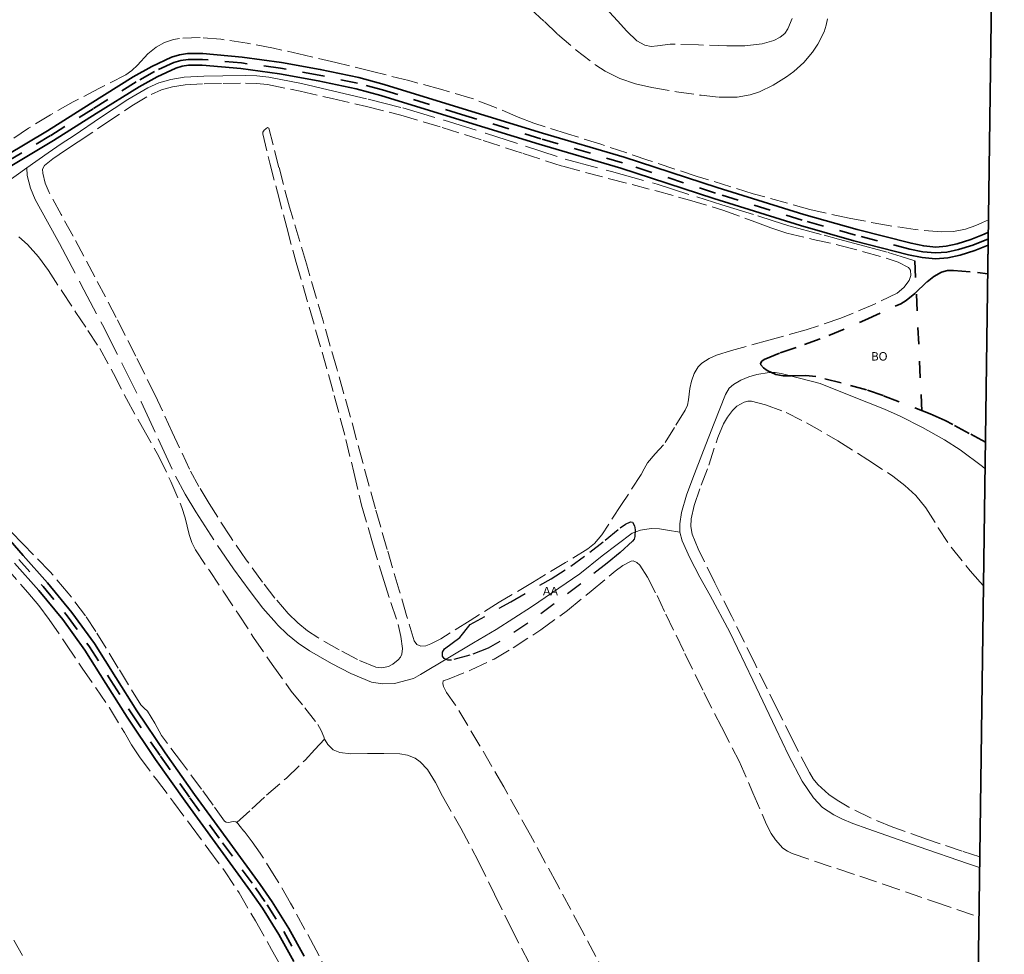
# Model space of a CAD drawing. Header units: metres. Extents: x 397317 to 400830, y 4588008 to 4590370.
# Tile 86 of 88: x 400536 to 400830, y 4589758 to 4590037. Entities that reach past the tile are written whole.
import ezdxf
from ezdxf.enums import TextEntityAlignment as Align

# ---------------------------------------------------------------- set-up
doc = ezdxf.new("R2010")
doc.units = ezdxf.units.M
doc.header["$MEASUREMENT"] = 0
for name, pattern in [('bt5mv20_canale', [17.375, 10, -2.75, 1.875, -2.75]), ('bt5mv20_nopinta', [10, 5, -5]), ('bt5mv20_tlin1', [7, 5.25, -1.75])]:
    doc.linetypes.add(name, pattern=pattern)
for name, color, linetype, lineweight in [('ARB01_CN', 7, 'Continuous', 15), ('ARB01_LN', 7, 'Continuous', 15), ('CAN01_LN', 7, 'Continuous', 15), ('CAN02_LN', 7, 'Continuous', 15), ('COB01_CN', 7, 'Continuous', 15), ('COB01_LN', 7, 'Continuous', 15), ('FLU01_LN', 7, 'Continuous', 15), ('PAR01_LN', 7, 'Continuous', 15), ('VIA01_LN', 7, 'Continuous', 15), ('VIA04_LN', 7, 'Continuous', 15), ('VIR01_LN', 7, 'Continuous', 15)]:
    doc.layers.add(name, color=color, linetype=linetype, lineweight=lineweight)
doc.styles.add('034', font='txt')

msp = doc.modelspace()

# ---------------------------------------------------------------- linework, layer by layer
at = {"layer": 'ARB01_LN', "color": 3, "linetype": 'bt5mv20_nopinta', "lineweight": 25}
msp.add_polyline3d([(400670.71, 4589856.09, 198.21), (400682.82, 4589862.92, 197.39), (400694.93, 4589869.75, 196.57), (400700.84, 4589873.58, 195.93), (400706.51, 4589877.75, 195.21), (400711.08, 4589881.33, 194.93), (400715.59, 4589885.01, 194.73), (400717.12, 4589886.15, 194.43), (400718.66, 4589886.83, 194.22), (400719.19, 4589886.7, 194.28), (400719.84, 4589885.64, 194.46), (400720.07, 4589884.43, 194.64), (400719.96, 4589882.46, 194.91), (400719.68, 4589881.62, 195.02), (400719.24, 4589881, 195.11), (400715.54, 4589877.65, 195.6), (400711.65, 4589874.42, 196.05), (400703.78, 4589868.32, 196.84), (400695.86, 4589862.27, 197.53), (400687.92, 4589856.53, 198.05), (400679.62, 4589851.01, 198.55), (400676.13, 4589849.08, 198.79), (400670.64, 4589846.95, 199.2), (400665.11, 4589845.42, 199.48), (400664.04, 4589845.44, 199.47), (400662.97, 4589845.96, 199.44), (400662.49, 4589846.62, 199.46), (400662.43, 4589847.88, 199.5), (400663.02, 4589848.88, 199.42), (400665.33, 4589850.58, 198.89), (400667.63, 4589852.27, 198.35), (400670.71, 4589856.09, 198.21)], dxfattribs=at)
at = {"layer": 'CAN01_LN', "color": 202, "linetype": 'bt5mv20_canale', "lineweight": 15}
for points in [[(400538.25, 4589992.61, 206.75), (400544.61, 4589997.13, 206.69), (400548.5, 4589999.79, 206.24), (400552.34, 4590002.27, 205.8), (400560.29, 4590007.66, 205.13), (400568.37, 4590013.05, 204.45), (400574.36, 4590016.58, 203.84), (400577.7, 4590018.04, 203.51), (400581.24, 4590019.06, 203.22), (400585.28, 4590019.69, 202.96), (400591.12, 4590020.04, 202.64), (400596.85, 4590020.09, 202.28), (400603.53, 4590020.23, 201.68), (400607.01, 4590020.14, 201.37), (400610.53, 4590019.75, 201.1), (400620.36, 4590017.79, 200.43), (400629.98, 4590015.55, 199.8), (400640.28, 4590013.16, 199.16), (400650.56, 4590010.55, 198.53), (400662.99, 4590006.85, 197.78), (400675.32, 4590002.97, 197.06), (400687.22, 4589999.06, 196.39), (400699.09, 4589995.26, 195.73), (400712.92, 4589991.53, 194.98), (400726.56, 4589987.78, 194.24), (400738.41, 4589983.93, 193.91), (400745.88, 4589981.6, 193.58), (400756.66, 4589978.26, 193.02), (400761.28, 4589976.8, 192.73), (400765.94, 4589975.27, 192.46), (400776.47, 4589972.52, 192.04), (400780.76, 4589971.31, 191.64), (400785.68, 4589970.03, 191.34), (400795.68, 4589967.32, 191.05), (400799.51, 4589966.14, 190.82), (400803.62, 4589964.85, 190.62)], [(400531.88, 4589988.08, 206.82), (400538.25, 4589992.61, 206.75)], [(400538.25, 4589992.61, 206.75), (400538.34, 4589990.31, 206.82), (400539.3, 4589986.58, 206.83), (400540.69, 4589983.19, 206.83), (400544.41, 4589976.45, 206.7), (400547.96, 4589970.01, 206.54), (400554.41, 4589957.88, 206.45), (400560.81, 4589945.71, 206.37), (400566.65, 4589934.21, 206.32), (400572.35, 4589922.68, 206.25), (400577.45, 4589911.65, 206.15), (400582.67, 4589900.48, 206.04), (400585.58, 4589895.06, 205.99), (400588.7, 4589889.81, 205.93), (400595.22, 4589879.73, 205.82), (400599.99, 4589872.79, 205.6), (400604.96, 4589866, 205.14), (400608.77, 4589861.04, 204.7), (400612.83, 4589856.38, 204.19), (400612.91, 4589856.29, 204.18), (400613.08, 4589856.12, 204.19), (400616.13, 4589853.11, 203.82), (400619.36, 4589850.5, 203.45), (400622.7, 4589848.3, 203.06), (400629.32, 4589844.48, 202.3), (400635.02, 4589841.45, 201.77), (400641.27, 4589838.87, 201.35), (400644.55, 4589838.41, 201.24), (400648.14, 4589838.47, 201.12), (400653.76, 4589840.01, 201.03), (400655.91, 4589841.14, 198.9)]]:
    msp.add_polyline3d(points, dxfattribs=at)
at = {"layer": 'CAN02_LN', "color": 202, "linetype": 'bt5mv20_nopinta', "lineweight": 35}
msp.add_polyline3d([(400803.62, 4589964.85, 190.62), (400805.91, 4589915.03, 180.58)], dxfattribs=at)
at = {"layer": 'COB01_LN', "color": 92, "linetype": 'bt5mv20_nopinta', "lineweight": 35}
msp.add_polyline3d([(400824.71, 4589910.6, 177.92), (400819.85, 4589913.24, 180.14), (400814.99, 4589915.88, 182.35), (400812.62, 4589917.1, 183.23), (400808.23, 4589919.11, 184.07), (400794.18, 4589924.54, 184.81), (400789.17, 4589926.26, 185.42), (400781.6, 4589928.38, 186.35), (400773.98, 4589930.22, 187.22), (400771.05, 4589930.56, 187.53), (400766.55, 4589930.43, 187.98), (400764.3, 4589930.49, 188.21), (400762.06, 4589930.86, 188.44), (400759.45, 4589932.03, 188.71), (400758.35, 4589932.86, 188.85), (400757.56, 4589933.77, 188.99), (400757.52, 4589934.15, 189.06), (400757.91, 4589934.81, 189.22), (400758.55, 4589935.3, 189.36), (400763.38, 4589937.29, 190.13), (400770.66, 4589939.81, 191.02), (400777.87, 4589942.47, 191.39), (400788.67, 4589947.11, 190.94), (400799.38, 4589951.99, 190.49), (400801.03, 4589952.94, 190.5), (400803.61, 4589955.06, 190.53), (400807.28, 4589958.59, 190.58), (400809.29, 4589960.16, 190.61), (400811.58, 4589961.4, 190.63), (400813.39, 4589961.91, 190.72), (400815.2, 4589961.97, 190.63), (400822.3, 4589961.35, 189.28), (400825.4, 4589960.94, 188.15)], dxfattribs=at)
at = {"layer": 'FLU01_LN', "color": 150, "linetype": 'Continuous', "lineweight": 15}
for points in [[(400822.96, 4589783.52, 189.01), (400819.64, 4589784.63, 189.01), (400804.58, 4589789.8, 189.01), (400789.55, 4589795.08, 189.01), (400785.07, 4589796.66, 189.01), (400781.74, 4589798, 189.01), (400779.35, 4589799.19, 189.01), (400776.05, 4589801.39, 189.01), (400773.27, 4589804.27, 189.01), (400769.92, 4589809.29, 189.01), (400765.8, 4589817.1, 189), (400762.04, 4589825.08, 188.99), (400755.2, 4589839.49, 188.88), (400748.33, 4589853.86, 188.67), (400742.4, 4589864.77, 188.49), (400739.31, 4589870.26, 188.39), (400736.32, 4589876.05, 188.27), (400734.07, 4589881.14, 188.16), (400733.41, 4589883.69, 188.1), (400733.33, 4589886.24, 188.04), (400733.91, 4589889.65, 187.96), (400735.38, 4589894.79, 187.83), (400737.24, 4589899.83, 187.71), (400740.46, 4589908.09, 187.61), (400743.67, 4589916.33, 187.52), (400745.34, 4589920.62, 187.4), (400747.01, 4589924.91, 187.25), (400748.15, 4589926.72, 187.17), (400749.37, 4589927.83, 187.11), (400751.58, 4589929.14, 187), (400753.99, 4589930.14, 186.87), (400756.41, 4589930.9, 186.69), (400760.09, 4589931.49, 186.34), (400761.91, 4589931.45, 186.17), (400763.7, 4589931.14, 186.03), (400769.53, 4589929.64, 185.64), (400775.35, 4589928.14, 185.25), (400784.96, 4589924.3, 183.88), (400794.56, 4589920.45, 182.51), (400799.18, 4589918.44, 181.79), (400805.91, 4589915.03, 180.58), (400812.48, 4589911.28, 179.32), (400817.16, 4589908.33, 178.34), (400823.79, 4589903.4, 176.77), (400824.6, 4589902.68, 176.58)], [(400655.91, 4589841.14, 198.9), (400671.72, 4589850.66, 198.87), (400678.44, 4589854.59, 198.57), (400689.09, 4589861.41, 198.35), (400703.51, 4589871.28, 198.04), (400710.14, 4589876.64, 197.42), (400719.09, 4589883.42, 195), (400721.57, 4589884.32, 193.71), (400724.82, 4589884.8, 192.64), (400727.29, 4589884.68, 191.72), (400729.67, 4589884.29, 190), (400733.41, 4589883.69, 188.1)]]:
    msp.add_polyline3d(points, dxfattribs=at)
at = {"layer": 'PAR01_LN', "color": 3, "linetype": 'bt5mv20_tlin1', "lineweight": 15}
for points in [[(400688.88, 4590040.02, 199.04), (400692.94, 4590036.34, 198.69), (400696.81, 4590032.54, 198.47), (400702.42, 4590027.81, 198.36), (400708.28, 4590023.29, 198.2), (400711.05, 4590021.51, 198.02), (400715.44, 4590019.35, 197.68), (400720.09, 4590017.77, 197.38), (400724.97, 4590016.61, 197.16), (400732.34, 4590015.32, 196.88), (400739.74, 4590014.32, 196.7)], [(400766.91, 4590037.25, 203.05), (400765.63, 4590034.17, 203.04), (400764.71, 4590032.82, 203.03), (400763.39, 4590031.73, 203.05), (400761.43, 4590030.73, 203.14), (400757.98, 4590029.64, 203.34), (400752.74, 4590029.1, 203.7), (400747.45, 4590029.13, 204.01), (400738.95, 4590029.35, 204.23), (400730.46, 4590029.58, 204.44), (400726.65, 4590029.07, 204.89), (400724.76, 4590028.91, 205.16), (400722.9, 4590029.24, 204.68), (400720.5, 4590030.59, 204.68), (400717.53, 4590033.48, 204.68), (400714.74, 4590036.61, 204.68), (400709.71, 4590041.96, 204.96)], [(400739.74, 4590014.32, 196.7), (400745.12, 4590013.77, 196.65), (400750.51, 4590013.76, 196.7), (400754.38, 4590014.43, 196.78), (400757.18, 4590015.38, 196.86), (400761.26, 4590017.37, 197), (400765.26, 4590019.84, 197.14), (400767.48, 4590021.44, 197.24), (400770.39, 4590024.07, 197.42), (400773.01, 4590027.18, 197.64), (400774.63, 4590029.58, 197.99), (400776.46, 4590033.3, 198.84), (400777.09, 4590035.23, 199.21), (400777.51, 4590037.2, 199.41)], [(400825.62, 4589977.1, 193.01), (400823.84, 4589976.3, 192.74), (400821.85, 4589975.42, 192.42), (400818.75, 4589974.31, 192.22), (400815.19, 4589973.55, 191.92), (400811.59, 4589973.47, 191.72), (400803.67, 4589974.18, 191.7), (400795.76, 4589975.37, 191.94), (400783.96, 4589977.56, 192.32), (400772.27, 4589980.18, 192.8), (400755.31, 4589984.88, 193.72), (400738.52, 4589990.06, 194.78), (400724.14, 4589994.85, 195.9), (400709.76, 4589999.65, 197.04), (400699.76, 4590002.82, 197.52), (400689.75, 4590005.98, 197.96), (400685.09, 4590007.72, 198.33), (400678.25, 4590010.69, 199.05), (400671.27, 4590013.37, 199.63), (400661.88, 4590016.17, 199.88), (400652.43, 4590018.69, 200.12), (400641.48, 4590021.44, 200.7), (400630.53, 4590024.13, 201.47), (400621.24, 4590026.3, 202.26), (400611.94, 4590028.39, 203.08), (400604.08, 4590029.87, 203.79), (400596.18, 4590031.08, 204.49), (400590.05, 4590031.57, 204.94), (400583.89, 4590031.31, 205.27), (400582.05, 4590030.99, 205.35), (400579.38, 4590030.06, 205.46), (400576.84, 4590028.69, 205.55), (400574.41, 4590026.72, 205.63), (400571.27, 4590023.3, 205.74), (400569.64, 4590021.71, 205.8), (400567.79, 4590020.4, 205.87), (400559.9, 4590016.39, 206.34), (400552.04, 4590012.33, 206.82), (400545.31, 4590008.5, 207.04), (400538.72, 4590004.44, 207.27), (400530.69, 4589999.05, 207.64)], [(400705.88, 4589878.75, 195.43), (400699.24, 4589874.61, 195.92), (400689.33, 4589868.72, 196.62), (400679.43, 4589862.83, 197.32), (400670.67, 4589857.36, 198.03), (400661.91, 4589851.84, 198.79), (400658.98, 4589850.3, 199.06), (400657.46, 4589849.79, 199.19), (400655.97, 4589849.6, 199.29), (400654.79, 4589850.12, 199.3), (400654.01, 4589851.24, 199.29), (400651.73, 4589858.79, 199.4), (400649.52, 4589866.34, 199.5), (400645.93, 4589878.54, 199.58), (400642.38, 4589890.74, 199.61), (400638.62, 4589904.55, 199.58), (400634.89, 4589918.38, 199.57), (400630.84, 4589932.63, 199.62), (400626.75, 4589946.87, 199.68), (400621.76, 4589963.89, 199.78), (400616.72, 4589980.89, 199.89), (400613.58, 4589992.77, 200.08), (400610.54, 4590004.47, 200.47), (400610.13, 4590004.67, 200.61), (400609.15, 4590003.91, 201.01), (400608.8, 4590003.33, 201.18), (400608.72, 4590002.8, 201.25), (400610.82, 4589994.06, 201.09), (400613.12, 4589985.33, 200.93), (400615.9, 4589974.81, 200.92), (400618.74, 4589964.3, 200.91), (400622.59, 4589950.93, 200.92), (400626.47, 4589937.57, 200.95), (400630.08, 4589924.53, 201.09), (400633.59, 4589911.46, 201.19), (400635.92, 4589901.63, 201.15), (400638.28, 4589891.8, 201.1), (400641.52, 4589880.49, 201.03), (400644.93, 4589869.23, 200.96), (400647.03, 4589862.66, 201.02), (400649.17, 4589856.1, 201.1), (400650.01, 4589852.55, 201.1), (400650.45, 4589848.95, 201.1), (400650.27, 4589847.23, 201.1), (400649.87, 4589846.4, 201.1), (400649.21, 4589845.58, 201.1), (400647.57, 4589844.24, 201.12), (400646.29, 4589843.58, 201.16), (400644.36, 4589843.15, 201.24), (400642.5, 4589843.41, 201.35), (400637.01, 4589845.67, 201.77), (400631.58, 4589848.56, 202.3), (400625.15, 4589852.27, 203.06), (400622.11, 4589854.27, 203.45), (400619.24, 4589856.59, 203.82), (400616.35, 4589859.44, 204.19), (400612.38, 4589864, 204.7), (400608.69, 4589868.8, 205.14), (400603.8, 4589875.49, 205.6), (400599.1, 4589882.32, 205.82), (400592.67, 4589892.27, 205.93), (400589.64, 4589897.36, 205.99), (400586.84, 4589902.57, 206.04), (400581.68, 4589913.62, 206.15), (400576.56, 4589924.69, 206.25), (400570.82, 4589936.3, 206.32), (400564.96, 4589947.85, 206.37), (400558.54, 4589960.06, 206.45), (400552.06, 4589972.23, 206.54), (400548.5, 4589978.7, 206.7), (400544.91, 4589985.21, 206.83), (400543.74, 4589988.06, 206.83), (400542.98, 4589991, 206.82), (400542.93, 4589992.21, 206.82), (400543.47, 4589993.28, 206.82), (400545.97, 4589995.31, 206.69), (400549.76, 4589997.9, 206.24), (400553.59, 4590000.38, 205.8), (400561.56, 4590005.78, 205.13), (400569.58, 4590011.13, 204.45), (400575.39, 4590014.56, 203.84), (400578.47, 4590015.9, 203.51), (400581.73, 4590016.84, 203.22), (400585.52, 4590017.43, 202.96), (400591.2, 4590017.77, 202.64), (400596.88, 4590017.82, 202.28), (400603.53, 4590017.96, 201.68), (400606.86, 4590017.88, 201.37), (400610.18, 4590017.51, 201.1), (400619.88, 4590015.57, 200.43), (400629.47, 4590013.34, 199.8), (400639.74, 4590010.96, 199.16), (400649.96, 4590008.36, 198.53), (400662.33, 4590004.68, 197.78), (400674.63, 4590000.81, 197.06)], [(400674.63, 4590000.81, 197.06), (400686.52, 4589996.9, 196.39), (400698.45, 4589993.08, 195.73), (400712.34, 4589989.34, 194.98), (400726.28, 4589985.75, 194.24), (400736.29, 4589982.92, 193.91), (400746.27, 4589979.97, 193.58), (400755.79, 4589976.48, 193.02), (400760.52, 4589974.66, 192.73), (400765.33, 4589973.09, 192.46), (400773.25, 4589971.21, 192.04), (400781.19, 4589969.44, 191.64), (400788.26, 4589967.56, 191.34), (400795.31, 4589965.57, 191.05), (400798.62, 4589964.47, 190.82), (400801.75, 4589962.82, 190.58), (400802.34, 4589962.04, 190.55), (400802.42, 4589960.43, 190.54), (400801.86, 4589958.93, 190.57), (400800.32, 4589956.81, 190.71), (400798.28, 4589955.14, 190.85), (400791.59, 4589951.87, 191.05), (400781.48, 4589947.68, 191.28), (400771.13, 4589944.17, 191.43), (400759.99, 4589941.1, 191.37), (400748.84, 4589938.06, 191.36), (400744.29, 4589936.6, 191.57), (400742.09, 4589935.62, 191.69), (400739.97, 4589934.28, 191.79), (400738.82, 4589933.15, 191.82), (400737.67, 4589931.1, 191.86), (400736.85, 4589928.87, 191.91), (400736.36, 4589926.67, 191.98), (400735.99, 4589923.28, 192.11), (400735.64, 4589921.66, 192.18), (400734.97, 4589920.16, 192.27), (400731.74, 4589914.98, 192.61), (400728.51, 4589909.8, 192.95), (400726.03, 4589907.16, 193.2), (400723.72, 4589904.4, 193.46), (400722.73, 4589902.7, 193.6), (400721.84, 4589900.94, 193.75), (400715.95, 4589891.95, 194.41), (400710.05, 4589882.96, 195.06), (400707.86, 4589880.38, 195.27), (400705.88, 4589878.75, 195.43)], [(400535.8, 4589972.04, 210.79), (400538.38, 4589969.72, 210.91), (400541.74, 4589966.01, 211.12), (400544.66, 4589961.98, 211.35), (400548.78, 4589955.69, 211.69), (400552.9, 4589949.4, 212.02), (400556.5, 4589944.02, 212.21), (400560.05, 4589938.61, 212.21), (400564.14, 4589931.16, 211.89), (400567.97, 4589923.55, 211.56), (400572.81, 4589914.96, 211.37), (400577.63, 4589906.36, 211.18), (400581.28, 4589898.83, 210.93), (400584.56, 4589891.14, 210.73), (400585.59, 4589887.96, 210.7), (400586.75, 4589883.04, 210.7), (400587.53, 4589880.67, 210.7), (400588.66, 4589878.47, 210.69), (400592.77, 4589872.28, 210.63), (400596.89, 4589866.1, 210.57), (400601.44, 4589859.19, 210.52), (400606, 4589852.28, 210.49), (400611.56, 4589844.18, 210.5), (400617.26, 4589836.18, 210.55), (400621.27, 4589831.26, 210.65), (400625.21, 4589826.27, 210.85), (400626.17, 4589824.46, 211.03), (400626.97, 4589822.58, 211.24), (400627.22, 4589821.89, 211.24)], [(400825.48, 4589967.25, 191.17), (400825.33, 4589966.84, 191.04), (400825.34, 4589966.6, 191.14), (400825.47, 4589966.37, 191.26)], [(400823.01, 4589786.64, 190.14), (400817.76, 4589788.33, 190.16), (400807.35, 4589791.88, 190.26), (400796.99, 4589795.59, 190.38), (400790.32, 4589798.32, 190.51), (400783.83, 4589801.56, 190.57), (400780.38, 4589803.58, 190.51), (400777.92, 4589805.32, 190.42), (400774.64, 4589808.33, 190.27), (400773.26, 4589810.04, 190.2), (400772.1, 4589811.91, 190.14), (400767.26, 4589821.22, 189.87), (400762.6, 4589830.59, 189.63), (400755.75, 4589844.54, 189.35), (400748.89, 4589858.49, 189.12), (400743.86, 4589868.58, 188.96), (400738.81, 4589878.7, 188.81), (400737.06, 4589883.14, 188.76), (400736.65, 4589885.44, 188.73), (400736.73, 4589887.7, 188.71), (400737.68, 4589891.74, 188.67), (400739.73, 4589897.77, 188.61), (400742.06, 4589903.79, 188.54), (400744.69, 4589912.05, 188.2), (400746.41, 4589916.09, 187.95), (400747.61, 4589918.09, 187.84), (400749.13, 4589920.09, 187.74), (400750.43, 4589921.37, 187.67), (400752.6, 4589922.63, 187.58), (400753.72, 4589922.88, 187.54), (400754.84, 4589922.84, 187.52), (400758.95, 4589921.83, 187.48), (400765.14, 4589919.5, 187.44), (400771.22, 4589916.45, 187.4), (400780.57, 4589911.05, 187.34), (400789.6, 4589905.39, 187.29), (400797.06, 4589900.42, 187.27), (400800.61, 4589897.7, 187.28), (400803.93, 4589894.67, 187.3), (400806.89, 4589891.04, 187.34), (400810.57, 4589885.06, 187.44), (400814.43, 4589879.21, 187.53), (400820.11, 4589872.15, 187.62), (400823.1, 4589868.74, 187.64), (400824.12, 4589867.72, 187.64)], [(400600.96, 4589796.91, 213.8), (400600.64, 4589797.19, 213.89), (400599.91, 4589797.26, 213.89), (400598.47, 4589796.99, 213.89), (400597.81, 4589797, 213.89), (400597.32, 4589797.3, 213.89), (400593.88, 4589802.12, 213.9), (400590.43, 4589806.95, 213.93), (400584.45, 4589814.94, 214.01), (400578.46, 4589822.93, 214.09), (400576.48, 4589826.64, 214.11), (400574.27, 4589830.17, 214.14), (400573.31, 4589831.16, 214.15), (400572.27, 4589832.08, 214.17), (400565.57, 4589843.04, 214.05), (400558.87, 4589854, 213.92), (400555.77, 4589858.73, 213.88), (400550.63, 4589865.51, 213.85), (400545.1, 4589871.98, 213.9), (400537.11, 4589880.13, 214.14), (400529.16, 4589888.28, 214.5)], [(400711.56, 4589750.75, 200.35), (400704.09, 4589764.72, 200.22), (400696.6, 4589778.68, 200.08), (400688.7, 4589793.17, 199.94), (400680.75, 4589807.63, 199.81), (400673.64, 4589819.88, 199.72), (400666.37, 4589832.05, 199.69), (400663.69, 4589835.75, 199.7), (400662.7, 4589837.58, 199.71), (400662.53, 4589838.45, 199.72), (400662.67, 4589839.26, 199.72), (400663.23, 4589839.53, 199.72), (400663.99, 4589839.66, 199.72), (400670.98, 4589842.53, 199.68), (400677.84, 4589845.8, 199.5), (400683.55, 4589849.15, 199.22), (400691.81, 4589854.56, 198.69), (400699.81, 4589860.34, 198.19), (400706.9, 4589866.12, 197.81), (400714.01, 4589872.03, 197.44), (400716.37, 4589873.72, 197.24), (400718.79, 4589875.03, 197.08), (400719.45, 4589875.11, 197.07), (400720.51, 4589874.7, 197.07), (400721.37, 4589873.88, 197.08), (400723.69, 4589870.24, 197.13), (400726.55, 4589864.76, 197.2), (400729.19, 4589859.2, 197.26), (400734.87, 4589847.46, 197.36), (400740.58, 4589835.75, 197.47), (400745.8, 4589825.52, 197.61), (400751.08, 4589815.31, 197.75), (400755.2, 4589805.85, 197.85), (400759.28, 4589796.3, 197.94), (400760.69, 4589793.65, 197.97), (400761.94, 4589791.74, 197.98), (400764.2, 4589789.28, 198), (400765.52, 4589788.34, 198.01), (400766.98, 4589787.65, 198.01), (400780.56, 4589783.06, 197.65), (400794.15, 4589778.55, 197.19), (400809.52, 4589773.23, 196.97), (400822.76, 4589768.72, 196.82)], [(400531.72, 4589873.47, 213.55), (400538.53, 4589865.73, 213.44), (400541.81, 4589861.76, 213.38), (400544.89, 4589857.63, 213.32), (400549.85, 4589850.37, 213.18), (400554.79, 4589843.09, 213.07), (400558.88, 4589837.16, 213.18), (400562.96, 4589831.22, 213.35), (400567.38, 4589823.83, 213.43), (400569.55, 4589820.11, 213.47), (400571.94, 4589816.54, 213.51), (400576.98, 4589809.79, 213.57), (400582.02, 4589803.05, 213.62), (400587.32, 4589795.93, 213.55), (400592.62, 4589788.8, 213.37), (400597.28, 4589782.45, 213.1)], [(400600.96, 4589796.91, 213.8), (400605.42, 4589800.99, 213.47), (400609.87, 4589805.07, 213.13), (400615.78, 4589810.22, 212.62), (400621.45, 4589815.6, 211.99), (400624.34, 4589818.75, 211.62), (400627.22, 4589821.89, 211.24)], [(400627.22, 4589821.89, 211.24), (400627.35, 4589821.51, 211.24), (400628.15, 4589820.23, 211.04), (400629.77, 4589818.7, 210.56), (400631.79, 4589817.84, 210.27), (400635.07, 4589817.48, 210.21), (400640.02, 4589817.59, 210.12), (400644.96, 4589817.57, 210.03), (400649.66, 4589817.45, 209.95), (400651.98, 4589817.11, 209.9), (400654.25, 4589816.15, 209.86), (400655.79, 4589815.05, 209.82), (400657.94, 4589812.79, 209.71), (400660.36, 4589808.89, 209.54), (400662.49, 4589804.8, 209.47), (400667.9, 4589795.2, 209.51), (400673.08, 4589785.5, 209.56), (400677.97, 4589775.53, 209.61), (400682.89, 4589765.58, 209.65), (400688.32, 4589754.97, 209.65)], [(400631.9, 4589744.56, 211.58), (400624.71, 4589758.83, 211.56), (400617.04, 4589772.86, 211.57), (400612.66, 4589780.35, 211.6), (400608, 4589787.75, 211.66), (400605.57, 4589791.17, 211.7), (400603.14, 4589794.37, 211.87), (400603.11, 4589794.37, 211.92), (400601.94, 4589795.78, 213.22), (400601.3, 4589796.6, 213.7), (400600.96, 4589796.91, 213.8)], [(400597.28, 4589782.45, 213.1), (400601.64, 4589775.9, 212.88), (400606.59, 4589767.5, 212.83), (400611.37, 4589759, 212.8), (400615.63, 4589751.38, 212.77)], [(400536.95, 4589757.2, 207.75), (400531.14, 4589767.61, 207.54)]]:
    msp.add_polyline3d(points, dxfattribs=at)
at = {"layer": 'VIA01_LN', "color": 6, "linetype": 'bt5mv20_nopinta', "lineweight": 35}
for points in [[(400825.54, 4589971.35, 190.66), (400825.07, 4589971.2, 192.1), (400820.95, 4589969.53, 192.11), (400816.67, 4589968.23, 192.12), (400813.2, 4589967.45, 192.12), (400809.82, 4589967.19, 192.12), (400806.02, 4589967.55, 192.16), (400802.11, 4589968.36, 192.24), (400785.88, 4589972.49, 192.66), (400769.9, 4589977.02, 193.24), (400744.02, 4589985.08, 194.36), (400716.22, 4589994.14, 194.6), (400691.8, 4590001.33, 196.05), (400668.16, 4590008.61, 197.56), (400644.5, 4590015.92, 199.08), (400637, 4590017.96, 199.55), (400625.58, 4590020.32, 200.26), (400614.02, 4590022.39, 201.05), (400602.38, 4590023.99, 201.96), (400590.74, 4590025.05, 202.87), (400586.42, 4590025.02, 203.21), (400584.27, 4590024.69, 203.37), (400582.12, 4590024.07, 203.54), (400576.37, 4590021.41, 204.17), (400570.87, 4590018.32, 204.81), (400558.07, 4590010.3, 205.74), (400545.29, 4590002.25, 206.52), (400532.88, 4589994.85, 207.67)], [(400535.86, 4589875.6, 213.62), (400543.08, 4589867.44, 213.56), (400550.31, 4589858.67, 213.58), (400557, 4589849.46, 213.65), (400563.32, 4589839.41, 213.82), (400569.65, 4589829.38, 213.99), (400578.14, 4589816.77, 214.05), (400586.91, 4589804.35, 213.95), (400596.71, 4589790.9, 213.67), (400606.52, 4589777.44, 213.38), (400610.09, 4589772.32, 213.37), (400615.05, 4589764.37, 213.56), (400619.58, 4589756.17, 213.68)]]:
    msp.add_polyline3d(points, dxfattribs=at)
at = {"layer": 'VIA04_LN', "color": 1, "linetype": 'Continuous', "lineweight": 35}
for points in [[(400825.57, 4589973.44, 192.1), (400824.33, 4589972.78, 192.1), (400820.37, 4589971.18, 192.11), (400816.22, 4589969.92, 192.12), (400812.94, 4589969.18, 192.12), (400809.84, 4589968.94, 192.12), (400806.28, 4589969.28, 192.16), (400802.5, 4589970.06, 192.24), (400786.33, 4589974.17, 192.66), (400770.4, 4589978.69, 193.24), (400744.54, 4589986.74, 194.36), (400716.71, 4589995.8, 194.6), (400692.3, 4590002.98, 196.05), (400668.66, 4590010.26, 197.56), (400644.98, 4590017.58, 199.08), (400637.4, 4590019.64, 199.55), (400625.9, 4590022.02, 200.26), (400614.29, 4590024.1, 201.05), (400602.58, 4590025.7, 201.96), (400590.81, 4590026.78, 202.87), (400586.28, 4590026.75, 203.21), (400583.89, 4590026.38, 203.37), (400581.51, 4590025.69, 203.54), (400575.59, 4590022.95, 204.17), (400569.99, 4590019.8, 204.81), (400557.16, 4590011.76, 205.74), (400544.39, 4590003.72, 206.52), (400532.03, 4589996.35, 207.67)], [(400533.74, 4589993.35, 207.67), (400546.19, 4590000.78, 206.52), (400558.99, 4590008.84, 205.74), (400571.75, 4590016.84, 204.81), (400577.16, 4590019.87, 204.17), (400582.73, 4590022.45, 203.54), (400584.64, 4590023, 203.37), (400586.56, 4590023.3, 203.21), (400590.67, 4590023.32, 202.87), (400602.18, 4590022.27, 201.96), (400613.75, 4590020.68, 201.05), (400625.25, 4590018.63, 200.26), (400636.6, 4590016.28, 199.55), (400644.02, 4590014.26, 199.08), (400667.65, 4590006.96, 197.56), (400691.3, 4589999.68, 196.05), (400715.73, 4589992.49, 194.6), (400743.5, 4589983.41, 194.36), (400769.41, 4589975.35, 193.24), (400785.42, 4589970.8, 192.66), (400801.72, 4589966.66, 192.24), (400805.76, 4589965.83, 192.16), (400809.81, 4589965.44, 192.12), (400813.46, 4589965.72, 192.12), (400817.11, 4589966.55, 192.12), (400821.53, 4589967.89, 192.11), (400825.51, 4589969.49, 192.1)], [(400607.93, 4589778.44, 213.38), (400598.11, 4589791.91, 213.67), (400588.31, 4589805.36, 213.95), (400579.56, 4589817.75, 214.05), (400571.1, 4589830.32, 213.99), (400564.78, 4589840.33, 213.82), (400558.43, 4589850.43, 213.65), (400551.68, 4589859.72, 213.58), (400544.39, 4589868.56, 213.56), (400537.16, 4589876.74, 213.62), (400529.98, 4589884.9, 213.78)], [(400534.57, 4589874.46, 213.62), (400541.77, 4589866.32, 213.56), (400548.95, 4589857.61, 213.58), (400555.57, 4589848.49, 213.65), (400561.86, 4589838.49, 213.82), (400568.2, 4589828.44, 213.99), (400576.72, 4589815.79, 214.05), (400585.51, 4589803.34, 213.95), (400595.32, 4589789.88, 213.67), (400605.11, 4589776.44, 213.38), (400608.64, 4589771.37, 213.37), (400613.56, 4589763.5, 213.56), (400618.05, 4589755.36, 213.68)], [(400621.11, 4589756.98, 213.68), (400616.54, 4589765.25, 213.56), (400611.53, 4589773.27, 213.37), (400607.93, 4589778.44, 213.38)]]:
    msp.add_polyline3d(points, dxfattribs=at)
at = {"layer": 'VIR01_LN', "color": 7, "linetype": 'Continuous', "lineweight": 35, "flags": 128}
msp.add_lwpolyline([(397350.28, 4590369.96), (400830.34, 4590321.33), (400798.6, 4588008.28), (397317.41, 4588056.91)], close=True, dxfattribs=at)

# ---------------------------------------------------------------- texts
at = {"layer": 'ARB01_CN', "color": 251, "linetype": 'Continuous', "lineweight": 0, "style": '034'}
msp.add_text('AA', height=2.5, dxfattribs=at).set_placement((400694.7, 4589866.12), align=Align.MIDDLE_CENTER)
at = {"layer": 'COB01_CN', "color": 251, "linetype": 'Continuous', "lineweight": 0, "style": '034'}
msp.add_text('BO', height=2.5, dxfattribs=at).set_placement((400793, 4589936.28), align=Align.MIDDLE_CENTER)

doc.saveas('drawing.dxf')
